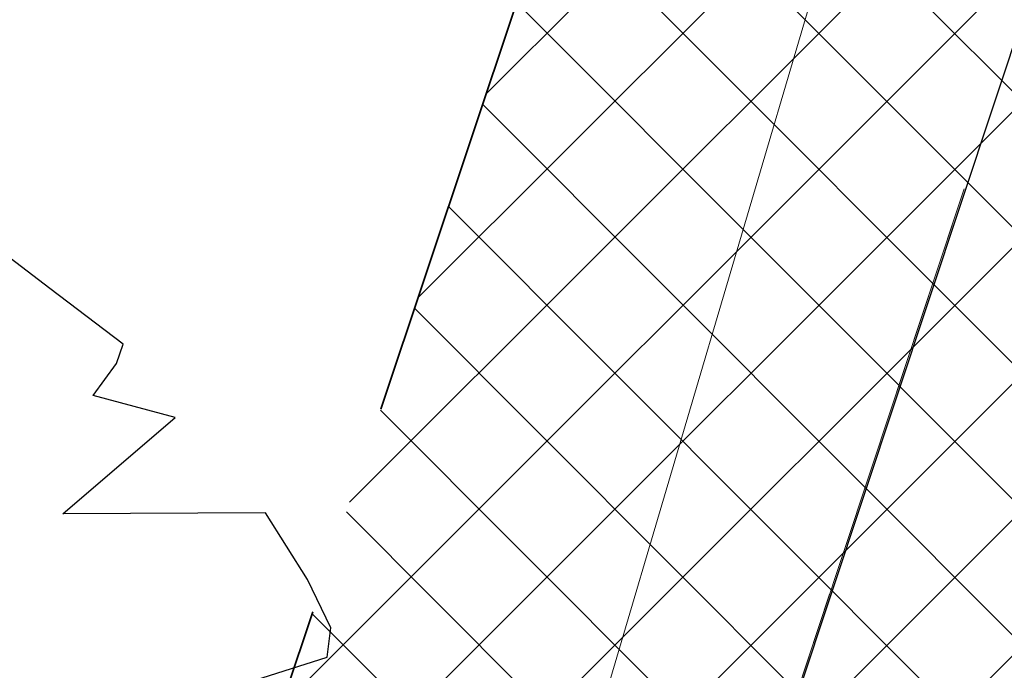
# Model space of a CAD drawing. Header units: metres. Extents: x 6599594 to 6600699, y 5687867 to 5691114.
# Tile 181 of 256: x 6599948.52 to 6599950.82, y 5688874.37 to 5688875.9. Entities that reach past the tile are written whole.
import ezdxf

# ---------------------------------------------------------------- set-up
doc = ezdxf.new("R2010")
doc.units = ezdxf.units.M
doc.header["$MEASUREMENT"] = 0
for name, pattern in [('1', [0]), ('BUG', [1.5, 1, -0.5]), ('GUK', [2, 1.5, -0.5]), ('GUZ', [1, 0.5, -0.5])]:
    doc.linetypes.add(name, pattern=pattern)
for name, color, linetype, lineweight in [('_kolor chodnik', 50, '1', 5), ('_kolor jezdnia', 4, '1', 0), ('_kolor pobocze', 211, '1', 5), ('_kolor zjazdy kostka', 7, '1', 5), ('_kolor ścieżka @ 1', 10, '1', 0), ('_nasadzenia', 72, 'BUG', 30), ('_obrzeze', 10, 'BUG', 35), ('Dzialki', 130, '1', 30), ('Kontury', 252, 'GUK', 9), ('OT_Komunikacja', 7, 'CONTINUOUS', 0), ('Uzytki', 252, 'GUZ', 9)]:
    doc.layers.add(name, color=color, linetype=linetype, lineweight=lineweight)
doc.layers.add('RS-drzewa projektowane', color=7, linetype='CONTINUOUS')
pattern_1 = [(45, (0, 0), (-0.1414213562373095, 0.1414213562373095), []), (135, (0, 0), (-0.1414213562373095, -0.1414213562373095), [])]

# ---------------------------------------------------------------- blocks, each defined once
blk = doc.blocks.new('d2')
at = {"layer": '_nasadzenia'}
for p, q in [((-293018.2402983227, 28216.20477988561), (-293018.4212701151, 28216.34265583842)), ((-293017.9817671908, 28216.00781423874), (-293018.2402983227, 28216.20477988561)), ((-293018.0050329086, 28215.93972023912), (-293017.9817671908, 28216.00781423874)), ((-293018.0871430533, 28215.82655175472), (-293018.0050329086, 28215.93972023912)), ((-293017.7984534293, 28215.74964162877), (-293018.0871430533, 28215.82655175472)), ((-293018.1938077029, 28215.40966504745), (-293017.7984534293, 28215.74964162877)), ((-293017.4792267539, 28215.41244162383), (-293018.1938077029, 28215.40966504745)), ((-293017.3314917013, 28215.17728852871), (-293017.4792267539, 28215.41244162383)), ((-293017.2482667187, 28215.00762989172), (-293017.3314917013, 28215.17728852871)), ((-293017.262052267, 28214.90370684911), (-293017.2482667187, 28215.00762989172)), ((-293017.5911168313, 28214.7988722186), (-293017.262052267, 28214.90370684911))]:
    blk.add_line(p, q, dxfattribs=at)

msp = doc.modelspace()

# ---------------------------------------------------------------- hatches: boundary and pattern name
at = {"layer": '_kolor chodnik'}
h = msp.add_hatch(dxfattribs=at)
h.set_pattern_fill('ANSI37', color=256, scale=1.6)
h.set_pattern_definition(pattern_1)
h.paths.add_polyline_path([(6599849.938171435, 5688542.085872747), (6599852.232147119, 5688548.938742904), (6599853.573135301, 5688548.489851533), (6599853.827082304, 5688549.248475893), (6599851.793849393, 5688549.929093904), (6599849.895278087, 5688548.982823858), (6599847.823506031, 5688542.793750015)])
edge = h.paths.add_edge_path()
edge.add_line((6600018.106075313, 5689087.454911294), (6600022.42781917, 5689091.229234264))
edge.add_line((6600022.42781917, 5689091.229234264), (6600020.233254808, 5689093.742094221))
edge.add_line((6600020.233254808, 5689093.742094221), (6600017.159471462, 5689091.057656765))
edge.add_arc((6600023.275194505, 5689085.385140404), 8.34143334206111, 137.1531558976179, 148.8016577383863)
edge.add_line((6600016.140105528, 5689089.706021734), (6600018.106075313, 5689087.454911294))
h.paths.add_polyline_path([(6600038.501784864, 5689187.59229436), (6600037.906968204, 5689187.700586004), (6600037.638296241, 5689186.224843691), (6600038.240083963, 5689186.115282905)])
h.paths.add_polyline_path([(6600069.098302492, 5689360.276020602), (6600068.321239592, 5689360.413462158), (6600068.064048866, 5689358.936495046), (6600068.836639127, 5689358.799546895)])
h.paths.add_polyline_path([(6600082.393785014, 5689362.950258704), (6600082.941124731, 5689366.103121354), (6600081.481377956, 5689366.361351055), (6600080.923159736, 5689363.210828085)])
h.paths.add_polyline_path([(6600074.022236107, 5689388.065861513), (6600072.983907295, 5689388.249860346), (6600072.723374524, 5689386.772538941), (6600073.760538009, 5689386.588865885)])
h.paths.add_polyline_path([(6600105.602402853, 5689486.45426531), (6600106.738797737, 5689489.760539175), (6600105.28818975, 5689490.281952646), (6600104.132785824, 5689486.965912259)])
h.paths.add_polyline_path([(6600132.519778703, 5689678.737346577), (6600131.636986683, 5689678.922259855), (6600131.330470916, 5689677.453953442), (6600132.212256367, 5689677.269208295)])
h.paths.add_polyline_path([(6600156.649397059, 5689798.7449027), (6600156.48800471, 5689797.95886096), (6600157.450195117, 5689797.757316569), (6600157.615023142, 5689798.542205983)])
h.paths.add_polyline_path([(6600189.055358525, 5689948.643107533), (6600187.902868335, 5689948.884512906), (6600187.600024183, 5689947.417400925), (6600188.748131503, 5689947.176379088)])
edge = h.paths.add_edge_path()
edge.add_line((6600204.459383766, 5690032.969035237), (6600204.153258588, 5690031.227801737))
edge.add_arc((6600202.328347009, 5690027.299936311), 4.331100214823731, 41.853001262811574, 65.08011546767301, ccw=False)
edge.add_arc((6600032.903931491, 5690051.979071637), 174.020003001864, 352.8070218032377, 353.495463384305)
edge.add_arc((6600202.372679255, 5690027.343587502), 5.999999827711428, 55.12102442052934, 69.64815978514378)
edge = h.paths.add_edge_path()
edge.add_line((6600205.046027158, 5690040.265402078), (6600204.972740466, 5690038.483452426))
edge.add_arc((6600203.986269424, 5690044.401803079), 5.999999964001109, 279.4630688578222, 294.9140560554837)
edge.add_line((6600206.513819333, 5690038.960158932), (6600206.607027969, 5690041.030672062))
edge.add_arc((6600203.986269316, 5690044.401803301), 4.270000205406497, 284.3702444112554, 307.86193139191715, ccw=False)
edge = h.paths.add_edge_path()
edge.add_arc((6600203.547470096, 5690044.558759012), 6.446878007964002, 324.43500910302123, 356.20133685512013, ccw=False)
edge.add_arc((6600203.986269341, 5690044.401803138), 6.000000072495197, 323.2169970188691, 357.4193489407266)
h.paths.add_polyline_path([(6600208.910055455, 5690121.713696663), (6600208.146285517, 5690121.748120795), (6600207.125602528, 5690121.794124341), (6600209.971605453, 5690121.665851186)])
edge = h.paths.add_edge_path()
edge.add_line((6600238.769818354, 5690481.648294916), (6600240.338176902, 5690490.87374652))
edge.add_line((6600240.338176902, 5690490.87374652), (6600241.251295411, 5690510.829461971))
edge.add_line((6600241.251295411, 5690510.829461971), (6600239.524022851, 5690510.928942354))
edge.add_line((6600239.524022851, 5690510.928942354), (6600238.633343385, 5690491.167757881))
edge.add_line((6600238.633343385, 5690491.167757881), (6600234.579716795, 5690467.661262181))
edge.add_line((6600234.579716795, 5690467.661262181), (6600234.449796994, 5690464.966873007))
edge.add_arc((6600242.443669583, 5690464.607462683), 8.001948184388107, 177.4256737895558, 268.2543056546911)
edge.add_line((6600242.199903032, 5690456.609228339), (6600242.216657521, 5690457.359274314))
edge.add_line((6600242.216657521, 5690457.359274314), (6600242.305257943, 5690458.836738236))
edge.add_arc((6600242.444504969, 5690464.607952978), 5.772894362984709, 177.0298084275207, 268.6178439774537, ccw=False)
edge.add_line((6600236.679365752, 5690464.907083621), (6600236.951876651, 5690470.95443634))
edge.add_line((6600236.951876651, 5690470.95443634), (6600238.15078669, 5690478.210832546))
edge.add_line((6600238.15078669, 5690478.210832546), (6600238.769818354, 5690481.648294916))
h.paths.add_polyline_path([(6600238.769818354, 5690481.648294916), (6600238.15078669, 5690478.210832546), (6600239.670056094, 5690477.930590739), (6600240.266710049, 5690481.376366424)])
edge = h.paths.add_edge_path()
edge.add_line((6600223.366500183, 5690460.339976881), (6600223.278629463, 5690457.997544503))
edge.add_arc((6600220.967166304, 5690465.656339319), 7.999999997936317, 286.7940807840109, 300.2738222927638)
edge.add_line((6600225.000231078, 5690458.747331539), (6600225.240084, 5690461.623695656))
edge.add_arc((6600221.105749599, 5690465.648640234), 5.76999998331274, 293.06724424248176, 315.7681070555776, ccw=False)
edge = h.paths.add_edge_path()
edge.add_arc((6600220.025145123, 5690444.676291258), 5.770000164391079, 37.996647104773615, 59.94382588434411, ccw=False)
edge.add_line((6600224.572175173, 5690448.22839199), (6600224.817793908, 5690451.081798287))
edge.add_arc((6600220.025145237, 5690444.676291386), 7.999999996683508, 53.19588653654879, 68.15166733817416)
edge.add_line((6600223.00235276, 5690452.101669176), (6600222.91504296, 5690449.670427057))
edge = h.paths.add_edge_path()
edge.add_arc((6600221.105749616, 5690465.648640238), 7.999999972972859, 328.0222308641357, 357.0132597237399)
edge.add_line((6600229.094882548, 5690465.23180147), (6600229.218816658, 5690467.593604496))
edge.add_line((6600229.218816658, 5690467.593604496), (6600228.218919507, 5690467.645774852))
edge.add_line((6600228.218919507, 5690467.645774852), (6600227.891778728, 5690461.411918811))
h.paths.add_polyline_path([(6600200.980142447, 5690012.236744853), (6600202.317278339, 5690011.956662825), (6600202.522293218, 5690012.935421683), (6600201.182321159, 5690013.216097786)])
h.paths.add_polyline_path([(6600196.457878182, 5689983.98337835), (6600195.202332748, 5689984.246370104), (6600194.899091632, 5689982.777335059), (6600196.150355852, 5689982.515240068)])
edge = h.paths.add_edge_path()
edge.add_line((6600112.305909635, 5689517.991018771), (6600112.691041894, 5689519.807934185))
edge.add_line((6600112.691041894, 5689519.807934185), (6600113.245521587, 5689522.423769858))
edge.add_line((6600113.245521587, 5689522.423769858), (6600111.553124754, 5689522.782507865))
edge.add_line((6600111.553124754, 5689522.782507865), (6600107.405864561, 5689503.21722655))
edge.add_line((6600107.405864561, 5689503.21722655), (6600099.494506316, 5689480.361667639))
edge.add_line((6600099.494506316, 5689480.361667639), (6600099.182814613, 5689478.891218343))
edge.add_arc((6600107.008997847, 5689477.232359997), 8.000059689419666, 168.0325629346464, 257.7529108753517)
edge.add_line((6600105.311960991, 5689469.414366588), (6600105.784990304, 5689471.593619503))
edge.add_arc((6600107.008927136, 5689477.232314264), 5.769999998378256, 168.0321375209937, 257.7533362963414, ccw=False)
edge.add_line((6600101.364343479, 5689478.42879883), (6600101.647245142, 5689479.76342708))
edge.add_line((6600101.647245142, 5689479.76342708), (6600104.132785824, 5689486.965912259))
edge.add_line((6600104.132785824, 5689486.965912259), (6600105.28818975, 5689490.281952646))
edge.add_line((6600105.28818975, 5689490.281952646), (6600108.240043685, 5689498.809726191))
edge.add_line((6600108.240043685, 5689498.809726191), (6600112.305909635, 5689517.991018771))
h.paths.add_polyline_path([(6600136.009573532, 5689645.499114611), (6600138.333647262, 5689645.012304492), (6600138.661671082, 5689646.578318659), (6600134.869459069, 5689647.372651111)])
at = {"layer": '_kolor jezdnia'}
h = msp.add_hatch(dxfattribs=at)
h.set_pattern_fill('ANSI37', color=4, scale=3.5)
h.set_pattern_definition([(45, (0, 0), (-0.3093592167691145, 0.3093592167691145), []), (135, (0, 0), (-0.3093592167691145, -0.3093592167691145), [])])
edge = h.paths.add_edge_path()
edge.add_line((6599833.066047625, 5688539.933393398), (6599850.649511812, 5688527.983462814))
edge.add_arc((6599857.337592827, 5688536.653968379), 10.95025544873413, 169.5012687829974, 232.3548431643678, ccw=False)
edge.add_arc((6599858.085851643, 5688536.618142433), 11.69295282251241, 162.2507788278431, 169.9967502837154, ccw=False)
edge.add_line((6599846.949484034, 5688540.182754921), (6599847.823506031, 5688542.793750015))
edge.add_line((6599847.823506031, 5688542.793750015), (6599849.895278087, 5688548.982823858))
edge.add_line((6599849.895278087, 5688548.982823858), (6599852.434748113, 5688556.56906746))
edge.add_line((6599852.434748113, 5688556.56906746), (6599928.48625871, 5688783.760284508))
edge.add_line((6599928.48625871, 5688783.760284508), (6599931.025728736, 5688791.34652811))
edge.add_line((6599931.025728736, 5688791.34652811), (6599996.657773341, 5688987.411326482))
edge.add_line((6599996.657773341, 5688987.411326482), (6599999.197243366, 5688994.997570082))
edge.add_line((6599999.197243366, 5688994.997570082), (6600021.930100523, 5689062.908193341))
edge.add_line((6600021.930100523, 5689062.908193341), (6600017.620224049, 5689067.371531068))
edge.add_line((6600017.620224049, 5689067.371531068), (6600016.714558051, 5689064.654078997))
edge.add_line((6600016.714558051, 5689064.654078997), (6600012.423620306, 5689051.835617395))
edge.add_line((6600012.423620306, 5689051.835617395), (6600009.884150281, 5689044.249373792))
edge.add_line((6600009.884150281, 5689044.249373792), (6599977.53516164, 5688947.612159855))
edge.add_line((6599977.53516164, 5688947.612159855), (6599974.995691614, 5688940.025916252))
edge.add_line((6599974.995691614, 5688940.025916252), (6599942.096912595, 5688841.746295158))
edge.add_line((6599942.096912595, 5688841.746295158), (6599939.557442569, 5688834.160051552))
edge.add_line((6599939.557442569, 5688834.160051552), (6599882.679288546, 5688664.246042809))
edge.add_line((6599882.679288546, 5688664.246042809), (6599880.139818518, 5688656.659799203))
edge.add_line((6599880.139818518, 5688656.659799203), (6599852.46454386, 5688573.984527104))
edge.add_line((6599852.46454386, 5688573.984527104), (6599842.470137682, 5688544.127903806))
edge.add_arc((6599835.706422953, 5688546.652910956), 7.219660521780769, 248.5480913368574, 339.52856074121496, ccw=False)
h.paths.add_polyline_path([(6600044.653202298, 5689172.271628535), (6600046.276244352, 5689181.431901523), (6600047.759199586, 5689189.801539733), (6600051.0603021, 5689208.432603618), (6600052.368792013, 5689215.817578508), (6600054.808584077, 5689229.587499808), (6600056.11707399, 5689236.972474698), (6600057.346666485, 5689243.912161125), (6600058.655146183, 5689251.297078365), (6600058.831439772, 5689252.292060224), (6600060.098987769, 5689259.445963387), (6600060.139929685, 5689259.677035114), (6600061.407468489, 5689266.830886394), (6600072.329030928, 5689328.470998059), (6600073.637511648, 5689335.855921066), (6600077.337304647, 5689356.73715072), (6600078.820259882, 5689365.106788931), (6600081.142794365, 5689378.214921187), (6600082.538516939, 5689386.092227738), (6600095.187867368, 5689457.483787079), (6600091.082877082, 5689465.8405575), (6600089.043088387, 5689454.328211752), (6600087.870641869, 5689447.711051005), (6600087.560133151, 5689445.958573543), (6600086.562151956, 5689440.326076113), (6600082.433200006, 5689417.022719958), (6600080.95024477, 5689408.65308175), (6600077.202698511, 5689387.502337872), (6600075.719743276, 5689379.132699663), (6600073.469199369, 5689366.430874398), (6600071.986244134, 5689358.061236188), (6600069.98686466, 5689346.776955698), (6600068.591142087, 5689338.899649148), (6600065.559290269, 5689321.78820693), (6600064.163567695, 5689313.910900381), (6600059.719426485, 5689288.828650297), (6600058.323703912, 5689280.951343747), (6600057.563846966, 5689276.662793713), (6600056.168124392, 5689268.785487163), (6600054.804920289, 5689261.091711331), (6600053.409197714, 5689253.21440478), (6600053.264817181, 5689252.399536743), (6600051.869094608, 5689244.522230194), (6600051.183555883, 5689240.653124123), (6600049.787833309, 5689232.775817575), (6600046.593849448, 5689214.749319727), (6600045.198126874, 5689206.872013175), (6600044.41754409, 5689202.466488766), (6600042.934588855, 5689194.096850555), (6600036.429952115, 5689157.38538759), (6600034.946996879, 5689149.01574938), (6600030.579776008, 5689124.367629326), (6600027.529365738, 5689107.151445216), (6600024.895072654, 5689094.014582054), (6600030.583685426, 5689094.264316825), (6600032.945013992, 5689106.191885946), (6600043.170247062, 5689163.901990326)])
edge = h.paths.add_edge_path()
edge.add_line((6600111.106812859, 5689535.144351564), (6600111.256844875, 5689535.85214863))
edge.add_line((6600111.256844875, 5689535.85214863), (6600112.915748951, 5689543.678261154))
edge.add_line((6600112.915748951, 5689543.678261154), (6600117.304772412, 5689564.384094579))
edge.add_line((6600117.304772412, 5689564.384094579), (6600119.067357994, 5689572.699339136))
edge.add_line((6600119.067357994, 5689572.699339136), (6600120.087667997, 5689577.512794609))
edge.add_line((6600120.087667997, 5689577.512794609), (6600121.642890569, 5689584.849775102))
edge.add_line((6600121.642890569, 5689584.849775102), (6600128.436769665, 5689616.900852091))
edge.add_line((6600128.436769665, 5689616.900852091), (6600129.991992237, 5689624.237832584))
edge.add_line((6600129.991992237, 5689624.237832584), (6600132.660554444, 5689636.827148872))
edge.add_line((6600132.660554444, 5689636.827148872), (6600133.208838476, 5689639.444704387))
edge.add_line((6600133.208838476, 5689639.444704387), (6600134.848957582, 5689647.274775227))
edge.add_line((6600134.848957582, 5689647.274775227), (6600138.97649476, 5689666.979995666))
edge.add_line((6600138.97649476, 5689666.979995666), (6600140.51410642, 5689674.320687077))
edge.add_line((6600140.51410642, 5689674.320687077), (6600145.209128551, 5689696.735129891))
edge.add_line((6600145.209128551, 5689696.735129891), (6600146.746740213, 5689704.075821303))
edge.add_line((6600146.746740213, 5689704.075821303), (6600151.462308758, 5689726.588354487))
edge.add_line((6600151.462308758, 5689726.588354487), (6600152.999920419, 5689733.929045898))
edge.add_line((6600152.999920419, 5689733.929045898), (6600155.244070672, 5689744.642813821))
edge.add_line((6600155.244070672, 5689744.642813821), (6600156.781682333, 5689751.983505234))
edge.add_line((6600156.781682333, 5689751.983505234), (6600161.635515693, 5689775.156126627))
edge.add_line((6600161.635515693, 5689775.156126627), (6600163.378142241, 5689783.475576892))
edge.add_line((6600163.378142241, 5689783.475576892), (6600163.850769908, 5689785.731942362))
edge.add_line((6600163.850769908, 5689785.731942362), (6600167.028500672, 5689800.902704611))
edge.add_line((6600167.028500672, 5689800.902704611), (6600179.49088801, 5689860.399222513))
edge.add_line((6600179.49088801, 5689860.399222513), (6600181.233514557, 5689868.718672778))
edge.add_line((6600181.233514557, 5689868.718672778), (6600181.84713393, 5689871.648144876))
edge.add_line((6600181.84713393, 5689871.648144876), (6600183.384745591, 5689878.988836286))
edge.add_line((6600183.384745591, 5689878.988836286), (6600184.935818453, 5689886.393792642))
edge.add_line((6600184.935818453, 5689886.393792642), (6600186.575937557, 5689894.223863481))
edge.add_line((6600186.575937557, 5689894.223863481), (6600194.05133812, 5689929.912074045))
edge.add_line((6600194.05133812, 5689929.912074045), (6600195.691457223, 5689937.742144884))
edge.add_line((6600195.691457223, 5689937.742144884), (6600202.915799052, 5689972.231779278))
edge.add_line((6600202.915799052, 5689972.231779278), (6600204.555918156, 5689980.061850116))
edge.add_line((6600204.555918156, 5689980.061850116), (6600206.062781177, 5689987.255744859))
edge.add_line((6600206.062781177, 5689987.255744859), (6600207.702900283, 5689995.085815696))
edge.add_line((6600207.702900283, 5689995.085815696), (6600210.232559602, 5690007.162628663))
edge.add_line((6600210.232559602, 5690007.162628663), (6600211.694938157, 5690014.144150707))
edge.add_arc((6600028.177652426, 5690052.584442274), 187.5000004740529, 348.1696294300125, 357.4195276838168)
edge.add_line((6600215.487522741, 5690044.142720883), (6600208.310270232, 5690026.480446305))
edge.add_arc((6600032.903933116, 5690051.97907145), 177.2500013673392, 348.1696294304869, 351.7289130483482, ccw=False)
edge.add_line((6600206.38894146, 5690015.640182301), (6600205.966941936, 5690013.625519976))
edge.add_line((6600205.966941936, 5690013.625519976), (6600204.326822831, 5690005.795449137))
edge.add_line((6600204.326822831, 5690005.795449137), (6600197.076961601, 5689971.183982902))
edge.add_line((6600197.076961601, 5689971.183982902), (6600195.334335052, 5689962.864532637))
edge.add_line((6600195.334335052, 5689962.864532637), (6600193.44722506, 5689953.855305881))
edge.add_line((6600193.44722506, 5689953.855305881), (6600191.909227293, 5689946.512771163))
edge.add_line((6600191.909227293, 5689946.512771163), (6600185.496844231, 5689915.899498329))
edge.add_line((6600185.496844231, 5689915.899498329), (6600183.856521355, 5689908.068454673))
edge.add_line((6600183.856521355, 5689908.068454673), (6600182.066605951, 5689899.523243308))
edge.add_line((6600182.066605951, 5689899.523243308), (6600180.32407057, 5689891.204228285))
edge.add_line((6600180.32407057, 5689891.204228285), (6600174.320344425, 5689862.541919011))
edge.add_line((6600174.320344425, 5689862.541919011), (6600172.577809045, 5689854.222903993))
edge.add_line((6600172.577809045, 5689854.222903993), (6600163.663810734, 5689811.666703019))
edge.add_line((6600163.663810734, 5689811.666703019), (6600162.023782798, 5689803.837067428))
edge.add_line((6600162.023782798, 5689803.837067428), (6600160.924220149, 5689798.587659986))
edge.add_line((6600160.924220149, 5689798.587659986), (6600159.279208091, 5689790.734229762))
edge.add_line((6600159.279208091, 5689790.734229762), (6600157.107250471, 5689780.365115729))
edge.add_line((6600157.107250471, 5689780.365115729), (6600155.462238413, 5689772.511685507))
edge.add_line((6600155.462238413, 5689772.511685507), (6600153.380318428, 5689762.572418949))
edge.add_line((6600153.380318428, 5689762.572418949), (6600151.735124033, 5689754.718118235))
edge.add_line((6600151.735124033, 5689754.718118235), (6600148.586504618, 5689739.686336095))
edge.add_line((6600148.586504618, 5689739.686336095), (6600146.885007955, 5689731.563243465))
edge.add_line((6600146.885007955, 5689731.563243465), (6600141.75088822, 5689707.052510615))
edge.add_line((6600141.75088822, 5689707.052510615), (6600140.110896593, 5689699.223048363))
edge.add_line((6600140.110896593, 5689699.223048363), (6600133.483561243, 5689667.583574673))
edge.add_line((6600133.483561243, 5689667.583574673), (6600131.860394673, 5689659.834436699))
edge.add_line((6600131.860394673, 5689659.834436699), (6600131.740984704, 5689659.26436315))
edge.add_line((6600131.740984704, 5689659.26436315), (6600130.117814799, 5689651.515209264))
edge.add_line((6600130.117814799, 5689651.515209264), (6600127.27873359, 5689637.961189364))
edge.add_line((6600127.27873359, 5689637.961189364), (6600126.924568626, 5689636.290366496))
edge.add_line((6600126.924568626, 5689636.290366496), (6600125.166244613, 5689627.995226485))
edge.add_line((6600125.166244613, 5689627.995226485), (6600118.009503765, 5689594.232298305))
edge.add_line((6600118.009503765, 5689594.232298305), (6600116.25117975, 5689585.937158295))
edge.add_line((6600116.25117975, 5689585.937158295), (6600113.665314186, 5689573.737975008))
edge.add_line((6600113.665314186, 5689573.737975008), (6600111.898534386, 5689565.402943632))
edge.add_line((6600111.898534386, 5689565.402943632), (6600104.889982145, 5689532.339115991))
edge.add_line((6600104.889982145, 5689532.339115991), (6600103.22663594, 5689524.492047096))
edge.add_line((6600103.22663594, 5689524.492047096), (6600096.623876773, 5689493.342605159))
edge.add_line((6600096.623876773, 5689493.342605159), (6600094.968986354, 5689485.535427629))
edge.add_line((6600094.968986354, 5689485.535427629), (6600094.300101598, 5689482.379870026))
edge.add_line((6600094.300101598, 5689482.379870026), (6600099.182814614, 5689478.891218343))
edge.add_line((6600099.182814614, 5689478.891218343), (6600099.494506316, 5689480.361667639))
edge.add_line((6600099.494506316, 5689480.361667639), (6600111.106812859, 5689535.144351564))
edge = h.paths.add_edge_path()
edge.add_arc((6600239.213891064, 5690851.400367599), 10.00000000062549, -2.8342403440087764, 76.13703556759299, ccw=False)
edge.add_line((6600249.201658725, 5690850.905901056), (6600249.082723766, 5690848.503524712))
edge.add_line((6600249.082723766, 5690848.503524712), (6600247.016487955, 5690806.767468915))
edge.add_line((6600247.016487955, 5690806.767468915), (6600246.092398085, 5690789.152178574))
edge.add_line((6600246.092398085, 5690789.152178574), (6600233.768116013, 5690572.015170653))
edge.add_line((6600233.768116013, 5690572.015170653), (6600228.959056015, 5690465.296202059))
edge.add_line((6600228.959056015, 5690465.296202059), (6600234.588724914, 5690465.017134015))
edge.add_line((6600234.588724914, 5690465.017134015), (6600239.262540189, 5690571.767576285))
edge.add_line((6600239.262540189, 5690571.767576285), (6600252.50503885, 5690806.400146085))
edge.add_line((6600252.50503885, 5690806.400146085), (6600254.569211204, 5690848.094521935))
edge.add_arc((6600262.559425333, 5690847.6989487), 7.999999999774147, 76.13703557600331, 177.1657596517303, ccw=False)
edge.add_line((6600264.476229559, 5690855.465921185), (6600241.609896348, 5690861.109083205))
edge = h.paths.add_edge_path()
edge.add_line((6600250.031475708, 5690451.625307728), (6600250.231741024, 5690455.772579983))
edge.add_line((6600250.231741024, 5690455.772579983), (6600246.257763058, 5690456.417303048))
edge.add_line((6600246.257763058, 5690456.417303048), (6600242.171761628, 5690456.61060902))
edge.add_arc((6600242.563100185, 5690464.586983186), 7.985968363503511, 176.9123644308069, 267.1911945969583, ccw=False)
edge.add_line((6600234.588724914, 5690465.017134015), (6600228.959056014, 5690465.296202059))
edge.add_arc((6600220.965133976, 5690465.657286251), 8.002072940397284, 267.8289300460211, 357.413716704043, ccw=False)
edge.add_line((6600220.661989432, 5690457.660957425), (6600212.406915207, 5690458.119572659))
edge.add_line((6600212.406915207, 5690458.119572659), (6600208.431872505, 5690457.817501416))
edge.add_line((6600208.431872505, 5690457.817501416), (6600208.233912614, 5690454.548331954))
edge.add_line((6600208.233912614, 5690454.548331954), (6600212.129565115, 5690453.127270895))
edge.add_line((6600212.129565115, 5690453.127270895), (6600218.640548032, 5690452.76554962))
edge.add_line((6600218.640548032, 5690452.76554962), (6600216.486747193, 5690452.885205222))
edge.add_line((6600216.486747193, 5690452.885205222), (6600220.468905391, 5690452.663974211))
edge.add_arc((6600220.025145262, 5690444.676291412), 7.99999997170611, -0.3386579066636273, 86.8201700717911, ccw=False)
edge.add_line((6600228.025005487, 5690444.629006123), (6600227.803602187, 5690439.649256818))
edge.add_line((6600227.803602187, 5690439.649256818), (6600226.885525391, 5690435.936828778))
edge.add_line((6600226.885525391, 5690435.936828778), (6600225.534849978, 5690405.967249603))
edge.add_line((6600225.534849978, 5690405.967249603), (6600226.115199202, 5690402.187514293))
edge.add_line((6600226.115199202, 5690402.187514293), (6600213.445139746, 5690121.008786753))
edge.add_line((6600213.445139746, 5690121.008786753), (6600213.352800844, 5690118.960058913))
edge.add_line((6600213.352800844, 5690118.960058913), (6600209.980184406, 5690044.131649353))
edge.add_arc((6600203.98626942, 5690044.401803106), 5.999999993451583, 257.4162346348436, 357.41934921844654, ccw=False)
edge.add_line((6600202.679069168, 5690038.545931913), (6600201.589735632, 5690033.666039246))
edge.add_line((6600201.589735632, 5690033.666039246), (6600203.67987942, 5690033.199458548))
edge.add_arc((6600202.372679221, 5690027.343587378), 5.999999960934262, -8.27108729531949, 77.41623506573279, ccw=False)
edge.add_line((6600208.310270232, 5690026.480446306), (6600215.487522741, 5690044.142720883))
edge.add_line((6600215.487522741, 5690044.142720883), (6600216.199687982, 5690059.9446614))
edge.add_line((6600216.199687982, 5690059.9446614), (6600216.537356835, 5690067.437056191))
edge.add_line((6600216.537356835, 5690067.437056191), (6600223.893528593, 5690230.66011469))
edge.add_line((6600223.893528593, 5690230.66011469), (6600224.231197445, 5690238.152509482))
edge.add_line((6600224.231197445, 5690238.152509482), (6600233.507835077, 5690443.987992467))
edge.add_arc((6600241.499722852, 5690443.627812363), 7.999999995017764, 87.29208981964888, 177.4195277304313, ccw=False)
edge.add_line((6600241.877677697, 5690451.618879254), (6600246.021541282, 5690451.422886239))
edge.add_line((6600246.021541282, 5690451.422886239), (6600246.427694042, 5690451.44338883))
edge.add_line((6600246.427694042, 5690451.44338883), (6600246.79397003, 5690451.461878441))
edge.add_line((6600246.79397003, 5690451.461878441), (6600250.031475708, 5690451.625307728))
edge = h.paths.add_edge_path()
edge.add_line((6600007.33756506, 5689086.20374581), (6600006.980466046, 5689080.740822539))
edge.add_line((6600006.980466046, 5689080.740822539), (6600007.229745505, 5689080.720859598))
edge.add_line((6600007.229745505, 5689080.720859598), (6600008.093335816, 5689080.601653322))
edge.add_line((6600008.093335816, 5689080.601653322), (6600008.702681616, 5689080.53831051))
edge.add_arc((6600008.140193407, 5689070.554142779), 9.999999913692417, -18.557800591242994, 86.77547804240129, ccw=False)
edge.add_line((6600017.620224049, 5689067.371531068), (6600021.930100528, 5689062.908193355))
edge.add_arc((6599734.83819726, 5689159.011261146), 302.7499967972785, 341.4922000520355, 343.8640860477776)
edge.add_arc((6600034.895369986, 5689072.315877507), 9.581213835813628, 98.63328270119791, 164.5273290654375, ccw=False)
edge.add_line((6600033.457137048, 5689081.788529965), (6600033.832640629, 5689081.798737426))
edge.add_line((6600033.832640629, 5689081.798737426), (6600034.422462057, 5689082.05700874))
edge.add_line((6600034.422462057, 5689082.05700874), (6600036.833623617, 5689082.139040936))
edge.add_line((6600036.833623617, 5689082.139040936), (6600036.730225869, 5689087.148851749))
edge.add_line((6600036.730225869, 5689087.148851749), (6600036.579860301, 5689087.134303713))
edge.add_arc((6600036.479565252, 5689093.136286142), 6.002820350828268, 169.1687651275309, 270.9573417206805, ccw=False)
edge.add_line((6600030.583685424, 5689094.264316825), (6600024.895072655, 5689094.014582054))
edge.add_arc((6600015.200558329, 5689096.162123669), 9.929528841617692, 271.0943432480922, 347.5094668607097, ccw=False)
edge.add_arc((6600014.909438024, 5689089.646776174), 3.446070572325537, 264.4236009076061, 278.0194998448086, ccw=False)
edge.add_line((6600014.574573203, 5689086.217014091), (6600014.299554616, 5689086.232508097))
edge.add_line((6600014.299554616, 5689086.232508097), (6600010.474232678, 5689086.448019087))
edge.add_line((6600010.474232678, 5689086.448019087), (6600007.33756506, 5689086.20374581))
edge = h.paths.add_edge_path()
edge.add_line((6600105.490725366, 5689463.953528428), (6600106.927559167, 5689464.047234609))
edge.add_line((6600106.927559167, 5689464.047234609), (6600107.835, 5689468.66))
edge.add_line((6600107.835, 5689468.66), (6600105.311960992, 5689469.414366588))
edge.add_arc((6600107.008997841, 5689477.232359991), 8.000059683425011, 168.0325628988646, 257.75291091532, ccw=False)
edge.add_line((6600099.182814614, 5689478.891218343), (6600094.300101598, 5689482.379870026))
edge.add_arc((6600586.245114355, 5689378.104238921), 502.8750369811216, 168.032376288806, 169.9522165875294)
edge.add_line((6600091.082877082, 5689465.8405575), (6600095.187867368, 5689457.483787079))
edge.add_arc((6600103.065173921, 5689456.088064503), 8.000000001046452, 77.7533362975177, 169.9524553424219, ccw=False)
edge.add_line((6600104.762140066, 5689463.906012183), (6600105.490725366, 5689463.953528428))
at = {"layer": '_kolor pobocze'}
h = msp.add_hatch(dxfattribs=at)
h.set_pattern_fill('ANSI37', color=256, scale=1.6)
h.set_pattern_definition(pattern_1)
edge = h.paths.add_edge_path()
edge.add_line((6600035.926965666, 5689101.569442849), (6600036.046865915, 5689102.311543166))
edge.add_arc((6600058.171848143, 5689233.778275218), 133.3154772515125, 259.4578941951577, 260.4470163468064, ccw=False)
edge.add_line((6600033.780707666, 5689102.713067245), (6600032.142559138, 5689101.847662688))
edge.add_arc((6599734.838175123, 5689159.011266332), 302.7500195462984, 347.6801154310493, 349.11639019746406, ccw=False)
edge.add_arc((6600036.478170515, 5689093.133441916), 6.000000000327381, 167.68011541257, 271.5571101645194)
edge.add_line((6600036.64121064, 5689087.1356575), (6600036.730491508, 5689087.137804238))
edge.add_line((6600036.730491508, 5689087.137804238), (6600036.712463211, 5689087.887583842))
edge.add_line((6600036.712463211, 5689087.887583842), (6600036.559840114, 5689087.884077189))
edge.add_arc((6600036.482532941, 5689093.14290691), 5.259397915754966, 170.6455005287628, 270.8422131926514, ccw=False)
edge.add_arc((6600545.796425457, 5688991.216220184), 524.6691769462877, 167.9170060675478, 168.7028219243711, ccw=False)
edge.add_line((6600032.751078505, 5689101.044345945), (6600034.011432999, 5689101.917298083))
edge.add_line((6600034.011432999, 5689101.917298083), (6600035.926965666, 5689101.569442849))
edge = h.paths.add_edge_path()
edge.add_line((6600002.828843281, 5688994.032881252), (6600003.066918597, 5688994.74409159))
edge.add_line((6600003.066918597, 5688994.74409159), (6600001.227880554, 5688995.359703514))
edge.add_line((6600001.227880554, 5688995.359703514), (6600000.55876659, 5688996.702196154))
edge.add_line((6600000.55876659, 5688996.702196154), (6600022.641310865, 5689062.67011804))
edge.add_arc((6599734.838193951, 5689159.011262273), 303.5000002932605, 341.4922000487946, 343.8640860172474)
edge.add_arc((6600035.267451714, 5689072.092773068), 9.250000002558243, 91.55711016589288, 163.8640860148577, ccw=False)
edge.add_line((6600035.016098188, 5689081.339357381), (6600036.868703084, 5689081.389717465))
edge.add_line((6600036.868703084, 5689081.389717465), (6600036.850674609, 5689082.139504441))
edge.add_line((6600036.850674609, 5689082.139504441), (6600034.99571817, 5689082.089080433))
edge.add_arc((6600035.267451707, 5689072.092773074), 9.999999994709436, 91.55711014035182, 163.8640860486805)
edge.add_arc((6599734.838192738, 5689159.011262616), 302.7500015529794, 341.4922000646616, 343.8640860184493, ccw=False)
edge.add_line((6600021.930100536, 5689062.908193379), (6599999.748942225, 5688996.645678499))
edge.add_line((6599999.748942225, 5688996.645678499), (6600000.695212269, 5688994.747107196))
edge.add_line((6600000.695212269, 5688994.747107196), (6600002.828843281, 5688994.032881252))
h.paths.add_polyline_path([(6599971.7492186, 5688907.297112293), (6599971.084233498, 5688908.631320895), (6599997.822068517, 5688988.526766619), (6599999.164561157, 5688989.195880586), (6600001.003599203, 5688988.580268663), (6600001.241674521, 5688989.291479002), (6599999.108043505, 5688990.005704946), (6599997.209472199, 5688989.059434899), (6599970.270280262, 5688908.583087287), (6599971.216550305, 5688906.684515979), (6599973.350181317, 5688905.970290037), (6599973.588256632, 5688906.681500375)])
h.paths.add_polyline_path([(6599932.504667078, 5688790.060553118), (6599931.835553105, 5688791.403045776), (6599968.343406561, 5688900.4641754), (6599969.685899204, 5688901.133289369), (6599971.524937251, 5688900.517677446), (6599971.763012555, 5688901.228887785), (6599969.629381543, 5688901.94311373), (6599967.730810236, 5688900.996843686), (6599931.025728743, 5688791.34652811), (6599931.971998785, 5688789.447956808), (6599934.105629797, 5688788.73373086), (6599934.343705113, 5688789.4449412)])
at = {"layer": '_kolor zjazdy kostka'}
h = msp.add_hatch(dxfattribs=at)
h.set_pattern_fill('ANSI37', color=256, scale=1.6)
h.set_pattern_definition(pattern_1)
h.paths.add_polyline_path([(6600244.137440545, 5690813.934732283), (6600242.369522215, 5690814.022127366), (6600242.097568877, 5690808.528921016), (6600243.865482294, 5690808.441426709)])
h.paths.add_polyline_path([(6600247.012128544, 5690806.679412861), (6600247.442736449, 5690815.377295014), (6600247.393289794, 5690814.378518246), (6600247.113277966, 5690808.722537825)])
h.paths.add_polyline_path([(6600242.297085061, 5690788.088808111), (6600240.958726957, 5690788.155683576), (6600240.648818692, 5690782.664569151), (6600241.987258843, 5690782.599147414)])
h.paths.add_polyline_path([(6600245.558275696, 5690780.919298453), (6600246.037231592, 5690789.405686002), (6600244.985820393, 5690788.453468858), (6600244.612601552, 5690781.981345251)])
h.paths.add_polyline_path([(6600241.348405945, 5690723.711515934), (6600242.272017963, 5690722.691689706), (6600242.749709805, 5690731.155680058), (6600241.698138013, 5690730.203317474), (6600241.472690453, 5690726.27550499)])
h.paths.add_polyline_path([(6600225.772794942, 5690394.589141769), (6600224.731429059, 5690393.637598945), (6600224.461246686, 5690387.644646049), (6600225.412923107, 5690386.603142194)])
h.paths.add_polyline_path([(6600223.012390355, 5690333.280720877), (6600223.372595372, 5690341.272607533), (6600222.32835346, 5690340.318436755), (6600222.058239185, 5690334.324941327)])
h.paths.add_polyline_path([(6600215.496388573, 5690166.390602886), (6600215.856593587, 5690174.382489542), (6600214.812834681, 5690173.428760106), (6600214.542018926, 5690167.435062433)])
h.paths.add_polyline_path([(6600212.446537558, 5690121.053392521), (6600213.399499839, 5690120.010473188), (6600213.788744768, 5690128.503024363), (6600212.745135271, 5690127.54943145)])
h.paths.add_polyline_path([(6600209.977420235, 5690121.665589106), (6600210.225142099, 5690127.162117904), (6600207.346107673, 5690127.291879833), (6600207.119593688, 5690121.794395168)])
h.paths.add_polyline_path([(6600207.950178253, 5690070.725854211), (6600204.880846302, 5690070.828947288), (6600204.643784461, 5690065.333808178), (6600207.702521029, 5690065.204598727)])
h.paths.add_polyline_path([(6600200.981479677, 5690012.236464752), (6600199.969248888, 5690007.339980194), (6600201.282587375, 5690007.064882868), (6600202.31726072, 5690011.956666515)])
h.paths.add_polyline_path([(6600193.613960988, 5689970.406358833), (6600192.398010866, 5689970.660657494), (6600191.286205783, 5689965.274578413), (6600192.486379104, 5689965.023185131)])
h.paths.add_polyline_path([(6600189.061271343, 5689948.671423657), (6600189.98413328, 5689953.050774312), (6600188.818902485, 5689953.32186217), (6600187.908781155, 5689948.91282903)])
h.paths.add_polyline_path([(6600180.976201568, 5689915.317449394), (6600179.952861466, 5689910.421322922), (6600181.008474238, 5689910.200199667), (6600182.033843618, 5689915.09540201)])
h.paths.add_polyline_path([(6600176.508279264, 5689893.538690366), (6600177.476023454, 5689893.335973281), (6600178.603605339, 5689898.719146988), (6600177.636002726, 5689898.922290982)])
h.paths.add_polyline_path([(6600179.28182965, 5689859.401159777), (6600180.522246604, 5689860.211927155), (6600181.057490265, 5689860.561775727), (6600183.598022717, 5689860.029600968), (6600184.726606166, 5689865.412570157), (6600182.186324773, 5689865.943033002), (6600181.604764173, 5689866.832779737), (6600181.024456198, 5689867.720610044)])
h.paths.add_polyline_path([(6600160.200810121, 5689810.862606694), (6600159.232772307, 5689811.065842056), (6600158.207991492, 5689806.171529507), (6600159.175735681, 5689805.968812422)])
h.paths.add_polyline_path([(6600156.49391753, 5689797.987177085), (6600155.463416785, 5689793.068691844), (6600156.431160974, 5689792.865974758), (6600157.461419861, 5689797.784520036)])
edge = h.paths.add_edge_path()
edge.add_arc((6600173.111981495, 5689800.679690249), 5.999999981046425, 204.673115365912, 239.5411154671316, ccw=False)
edge.add_arc((6600173.162096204, 5689800.685330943), 6.047914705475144, 168.3203586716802, 204.5234866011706, ccw=False)
edge.add_line((6600167.239404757, 5689801.9096668), (6600163.651667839, 5689784.781499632))
edge.add_arc((6600169.524220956, 5689783.551410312), 5.999999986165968, 139.2146049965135, 168.1696294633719, ccw=False)
edge.add_arc((6600169.524220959, 5689783.551410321), 5.999999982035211, 96.80962310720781, 139.2146050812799, ccw=False)
edge.add_line((6600168.812796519, 5689789.509083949), (6600170.070461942, 5689795.507731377))
h.paths.add_polyline_path([(6600163.526364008, 5689776.866746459), (6600166.051243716, 5689776.337874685), (6600167.179826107, 5689781.720838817), (6600164.653945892, 5689782.249920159), (6600163.941148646, 5689783.340449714), (6600163.493329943, 5689784.025580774), (6600161.750703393, 5689775.706130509), (6600162.438017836, 5689776.155376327)])
h.paths.add_polyline_path([(6600152.614191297, 5689774.643430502), (6600153.639138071, 5689779.536616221), (6600152.646757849, 5689779.744928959), (6600151.646447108, 5689774.846147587)])
h.paths.add_polyline_path([(6600150.121074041, 5689767.466820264), (6600148.177624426, 5689758.16795459), (6600149.115997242, 5689757.971390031), (6600151.066362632, 5689767.268392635)])
h.paths.add_polyline_path([(6600142.970741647, 5689739.332500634), (6600141.888449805, 5689734.142420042), (6600144.036614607, 5689733.695518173), (6600145.123068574, 5689738.882330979)])
h.paths.add_polyline_path([(6600136.256357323, 5689701.052153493), (6600137.154085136, 5689700.864096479), (6600138.287960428, 5689706.274871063), (6600137.386492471, 5689706.464182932)])
h.paths.add_polyline_path([(6600130.081494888, 5689667.099389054), (6600129.212847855, 5689667.281639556), (6600128.083282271, 5689661.898895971), (6600128.953953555, 5689661.716447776)])
h.paths.add_polyline_path([(6600128.397394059, 5689659.030340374), (6600127.554144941, 5689659.207226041), (6600126.49340855, 5689653.810049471), (6600127.269860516, 5689653.647397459)])
h.paths.add_polyline_path([(6600134.990411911, 5689640.633636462), (6600137.30714639, 5689640.148363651), (6600138.339560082, 5689645.040620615), (6600136.015486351, 5689645.500958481), (6600135.435178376, 5689646.388788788), (6600134.8548704, 5689647.276619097), (6600133.214751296, 5689639.446548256), (6600134.102581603, 5689640.026856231)])
h.paths.add_polyline_path([(6600122.164164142, 5689634.294831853), (6600121.024067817, 5689628.914244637), (6600122.015114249, 5689628.705875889), (6600123.155614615, 5689634.086346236)])
h.paths.add_polyline_path([(6600114.54207576, 5689593.450769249), (6600113.493359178, 5689593.398339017), (6600112.364315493, 5689588.045694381), (6600113.29076438, 5689587.54753241)])
h.paths.add_polyline_path([(6600110.194543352, 5689572.941097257), (6600109.20781945, 5689573.148880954), (6600108.067717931, 5689567.768269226), (6600109.05014319, 5689567.535215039)])
h.paths.add_polyline_path([(6600119.083213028, 5689565.540446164), (6600119.089125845, 5689565.542290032), (6600121.462438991, 5689565.065690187), (6600122.598093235, 5689570.447168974), (6600120.229622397, 5689570.949214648), (6600119.651446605, 5689571.8119627), (6600119.073270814, 5689572.727655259), (6600117.310757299, 5689564.412754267)])
h.paths.add_polyline_path([(6600101.698666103, 5689532.937884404), (6600100.730666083, 5689533.141679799), (6600099.694214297, 5689528.250234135), (6600100.669121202, 5689528.045267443)])
h.paths.add_polyline_path([(6600094.064021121, 5689496.827028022), (6600093.080194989, 5689497.033910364), (6600092.036590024, 5689492.143967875), (6600093.038865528, 5689491.933250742)])
h.paths.add_polyline_path([(6600083.709836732, 5689453.74980843), (6600082.738586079, 5689448.336231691), (6600084.647281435, 5689448.027407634), (6600085.606840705, 5689453.416583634)])
h.paths.add_polyline_path([(6600084.434394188, 5689446.82589514), (6600083.348896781, 5689447.018140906), (6600082.567374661, 5689442.58660872), (6600083.649300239, 5689442.394910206)])
h.paths.add_polyline_path([(6600078.04194071, 5689410.721110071), (6600078.996952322, 5689416.137564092), (6600078.054833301, 5689416.304853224), (6600077.111232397, 5689410.886043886)])
h.paths.add_polyline_path([(6600072.911565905, 5689386.768652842), (6600071.960466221, 5689381.312635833), (6600072.800073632, 5689381.16322159), (6600073.766450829, 5689386.590709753)])
h.paths.add_polyline_path([(6600082.887400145, 5689379.432062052), (6600085.278102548, 5689379.03494316), (6600086.160383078, 5689383.956496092), (6600083.759726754, 5689384.355378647), (6600083.152078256, 5689385.224725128), (6600082.544429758, 5689386.094071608), (6600081.148707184, 5689378.216765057), (6600082.018053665, 5689378.824413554)])
h.paths.add_polyline_path([(6600080.731401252, 5689363.247695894), (6600080.041469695, 5689363.369939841), (6600079.433821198, 5689364.239286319), (6600078.8261727, 5689365.1086328), (6600077.343217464, 5689356.73899459), (6600078.212563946, 5689357.346643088), (6600079.081910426, 5689357.954291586), (6600081.429189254, 5689357.564866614), (6600082.388748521, 5689362.980514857)])
h.paths.add_polyline_path([(6600069.104215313, 5689360.304336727), (6600070.063917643, 5689365.720487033), (6600069.2708267, 5689365.861009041), (6600068.327152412, 5689360.441778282)])
h.paths.add_polyline_path([(6600066.550616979, 5689345.891799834), (6600065.546169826, 5689346.069805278), (6600064.677796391, 5689341.145792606), (6600065.678290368, 5689340.968483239)])
h.paths.add_polyline_path([(6600061.138656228, 5689321.077501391), (6600060.270282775, 5689316.15348863), (6600061.250715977, 5689315.979734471), (6600062.127590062, 5689320.902245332)])
h.paths.add_polyline_path([(6600055.325252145, 5689288.11325564), (6600054.456878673, 5689283.189242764), (6600055.410852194, 5689283.020177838), (6600056.283178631, 5689287.917022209)])
h.paths.add_polyline_path([(6600048.045675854, 5689182.819289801), (6600050.371939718, 5689182.407116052), (6600051.31444535, 5689187.67761207), (6600048.980409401, 5689188.064690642), (6600048.372760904, 5689188.934037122), (6600047.765112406, 5689189.803383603), (6600046.306982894, 5689181.603992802), (6600046.972918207, 5689182.069462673)])
h.paths.add_polyline_path([(6600040.943690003, 5689201.374141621), (6600039.339175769, 5689201.66987967), (6600038.429882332, 5689196.244216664), (6600039.984130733, 5689195.958493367)])
h.paths.add_polyline_path([(6600032.993704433, 5689156.473759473), (6600032.278185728, 5689156.600537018), (6600031.299242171, 5689151.188930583), (6600032.034145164, 5689151.058111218)])
h.paths.add_polyline_path([(6600026.309179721, 5689123.603833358), (6600025.417362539, 5689118.683970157), (6600026.271201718, 5689118.532684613), (6600027.143528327, 5689123.456001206)])
h.paths.add_polyline_path([(6600013.302986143, 5689054.462576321), (6600015.842456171, 5689062.048819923), (6600014.576741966, 5689061.417973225), (6600012.672139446, 5689055.728290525)])
h.paths.add_polyline_path([(6599974.547216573, 5688938.686171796), (6599977.086686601, 5688946.272415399), (6599975.820972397, 5688945.641568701), (6599973.916369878, 5688939.951886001)])
h.paths.add_polyline_path([(6599942.102825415, 5688841.748139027), (6599940.837111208, 5688841.117292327), (6599938.932508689, 5688835.427609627), (6599939.563355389, 5688834.161895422)])
h.paths.add_polyline_path([(6599882.685201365, 5688664.247886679), (6599881.419487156, 5688663.617039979), (6599879.514884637, 5688657.927357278), (6599880.145731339, 5688656.661643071)])
h.paths.add_polyline_path([(6599851.799762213, 5688549.930937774), (6599853.832995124, 5688549.250319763), (6599855.42016389, 5688553.991722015), (6599853.386930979, 5688554.672340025), (6599852.913795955, 5688555.621625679), (6599852.440660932, 5688556.570911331), (6599849.901190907, 5688548.984667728)])
h.paths.add_polyline_path([(6600233.581687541, 5690586.458647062), (6600234.520016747, 5690585.337735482), (6600234.976631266, 5690593.428266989), (6600233.922640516, 5690592.499827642)])
h.paths.add_polyline_path([(6600231.72837122, 5690526.750719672), (6600230.676277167, 5690525.793817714), (6600230.420013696, 5690519.782861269), (6600231.363586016, 5690518.655686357)])
h.paths.add_polyline_path([(6600237.577122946, 5690639.505119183), (6600236.516490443, 5690638.540451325), (6600236.176926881, 5690632.541599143), (6600237.1204992, 5690631.41442423)])
h.paths.add_polyline_path([(6600238.927801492, 5690681.139540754), (6600239.8637879, 5690680.021427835), (6600240.320411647, 5690688.112122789), (6600239.268317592, 5690687.155220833)])
h.paths.add_polyline_path([(6600218.12228406, 5690224.814875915), (6600217.079933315, 5690223.86243318), (6600216.809648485, 5690217.865326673), (6600217.762143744, 5690216.822918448)])
h.paths.add_polyline_path([(6600219.363739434, 5690274.535639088), (6600220.31588625, 5690273.493612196), (6600220.675810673, 5690281.480778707), (6600219.633750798, 5690280.528598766)])
h.paths.add_polyline_path([(6600168.759867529, 5689856.554734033), (6600169.729143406, 5689856.3516961), (6600170.857343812, 5689861.737822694), (6600169.889741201, 5689861.940966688)])
h.paths.add_polyline_path([(6600168.841833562, 5689852.115601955), (6600167.871405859, 5689852.319339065), (6600166.844894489, 5689847.425845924), (6600167.816759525, 5689847.221809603)])
at = {"layer": '_kolor ścieżka @ 1'}
h = msp.add_hatch(dxfattribs=at)
h.set_pattern_fill('ANSI37', color=10, scale=1.8)
h.set_pattern_definition([(45, (0, 0), (-0.1590990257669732, 0.1590990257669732), []), (135, (0, 0), (-0.1590990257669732, -0.1590990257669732), [])])
edge = h.paths.add_edge_path()
edge.add_line((6599877.145262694, 5688659.244027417), (6599854.614951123, 5688591.938475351))
edge.add_line((6599854.614951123, 5688591.938475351), (6599854.214414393, 5688589.387325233))
edge.add_line((6599854.214414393, 5688589.387325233), (6599839.435327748, 5688545.233719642))
edge.add_arc((6599834.523035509, 5688547.748213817), 5.518450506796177, 246.51508714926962, 332.8930934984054, ccw=False)
edge.add_line((6599832.323891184, 5688542.686883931), (6599836.925902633, 5688539.594394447))
edge.add_arc((6599835.881373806, 5688546.52869976), 7.012533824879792, 278.5661808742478, 339.9794081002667)
edge.add_line((6599842.470137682, 5688544.127903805), (6599857.359687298, 5688588.607952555))
edge.add_line((6599857.359687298, 5688588.607952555), (6599857.303782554, 5688591.591210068))
edge.add_line((6599857.303782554, 5688591.591210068), (6599879.508971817, 5688657.925513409))
edge.add_line((6599879.508971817, 5688657.925513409), (6599879.193548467, 5688658.558370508))
edge.add_line((6599879.193548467, 5688658.558370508), (6599877.145262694, 5688659.244027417))
h.paths.add_polyline_path([(6599879.193548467, 5688658.558370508), (6599879.508971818, 5688657.925513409), (6599881.413574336, 5688663.615196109), (6599880.780717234, 5688663.299772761), (6599878.732431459, 5688663.985429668), (6599877.145262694, 5688659.244027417)])
h.paths.add_polyline_path([(6599938.92659587, 5688835.425765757), (6599938.611172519, 5688836.058622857), (6599936.562886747, 5688836.744279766), (6599878.732431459, 5688663.985429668), (6599880.780717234, 5688663.299772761), (6599881.413574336, 5688663.615196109)])
h.paths.add_polyline_path([(6599974.364844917, 5688941.291630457), (6599974.049421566, 5688941.924487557), (6599972.001135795, 5688942.610144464), (6599936.562886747, 5688836.744279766), (6599938.611172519, 5688836.058622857), (6599938.92659587, 5688835.425765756)])
h.paths.add_polyline_path([(6599974.049421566, 5688941.924487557), (6599974.364844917, 5688941.291630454), (6600009.253303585, 5689045.515087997), (6600008.937880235, 5689046.147945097), (6600006.889594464, 5689046.833602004), (6599972.001135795, 5688942.610144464)])
h.paths.add_polyline_path([(6600008.937880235, 5689046.147945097), (6600009.253303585, 5689045.515087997), (6600011.157906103, 5689051.204770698), (6600010.525049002, 5689050.889347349), (6600008.476763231, 5689051.575004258), (6600006.889594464, 5689046.833602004)])
edge = h.paths.add_edge_path()
edge.add_arc((6599858.085851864, 5688536.618142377), 11.69295304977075, 162.2507788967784, 169.9967501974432)
edge.add_line((6599846.570656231, 5688538.649255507), (6599849.824991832, 5688528.706403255))
edge.add_line((6599849.824991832, 5688528.706403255), (6599853.13552, 5688528.731057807))
edge.add_line((6599853.13552, 5688528.731057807), (6599849.868997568, 5688538.728963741))
edge.add_line((6599849.868997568, 5688538.728963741), (6599850.886451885, 5688541.768438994))
edge.add_line((6599850.886451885, 5688541.768438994), (6599849.938171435, 5688542.085872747))
edge.add_line((6599849.938171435, 5688542.085872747), (6599847.823506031, 5688542.793750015))
edge.add_line((6599847.823506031, 5688542.793750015), (6599846.949484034, 5688540.182754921))
edge = h.paths.add_edge_path()
edge.add_arc((6600008.743460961, 5689068.123037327), 7.659999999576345, 341.4922000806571, 372.1491631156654)
edge.add_line((6600016.231900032, 5689069.735141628), (6600014.371922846, 5689078.374983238))
edge.add_arc((6600008.140193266, 5689070.554142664), 10.00000004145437, 51.45178747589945, 78.26461791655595)
edge.add_line((6600010.174112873, 5689080.345116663), (6600010.018184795, 5689077.57739322))
edge.add_arc((6600009.814745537, 5689075.098871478), 2.486856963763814, 14.594442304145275, 85.30763078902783, ccw=False)
edge.add_line((6600012.221360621, 5689075.725498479), (6600013.747330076, 5689068.63716722))
edge.add_line((6600013.747330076, 5689068.63716722), (6600013.596857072, 5689066.921144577))
edge.add_line((6600013.596857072, 5689066.921144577), (6600008.476763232, 5689051.575004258))
edge.add_line((6600008.476763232, 5689051.575004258), (6600010.525049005, 5689050.889347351))
edge.add_line((6600010.525049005, 5689050.889347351), (6600011.157906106, 5689051.204770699))
edge.add_line((6600011.157906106, 5689051.204770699), (6600016.007289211, 5689065.69149478))

# ---------------------------------------------------------------- linework, layer by layer
at = {"layer": '_obrzeze'}
msp.add_line((6600013.484863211, 5689066.53586856), (6599854.614951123, 5688591.938475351), dxfattribs=at)
at = {"layer": 'Dzialki', "linetype": 'CONTINUOUS'}
msp.add_line((6599838.919999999, 5688538.89), (6600019.37, 5689082.13), dxfattribs=at)
at = {"layer": 'Kontury', "flags": 128}
msp.add_lwpolyline([(6599942.69, 5688851.3), (6599954.46, 5688886.73)], dxfattribs=at)
at = {"layer": 'OT_Komunikacja', "linetype": 'Continuous', "flags": 128}
msp.add_lwpolyline([(6599935.457, 5688831.303), (6599947.402999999, 5688865.905), (6599952.751, 5688883.993000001), (6599952.951, 5688885.41), (6599952.286, 5688887.475999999), (6599952.998, 5688889.796), (6599958.583999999, 5688900.358), (6599962.861, 5688912.999), (6599967.571, 5688926.889), (6599975.536, 5688951.262), (6599978.252, 5688959.676)], dxfattribs=at)
at = {"layer": 'Uzytki', "flags": 128}
msp.add_lwpolyline([(6599942.69, 5688851.3), (6599954.46, 5688886.73)], dxfattribs=at)

# ---------------------------------------------------------------- block references
at = {"layer": 'RS-drzewa projektowane', "xscale": 0.6632819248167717, "yscale": 0.6632819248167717, "zscale": 0.6632819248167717}
msp.add_blockref('d2', (6794302.291130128, 5670159.96755095), dxfattribs=at)

doc.saveas('drawing.dxf')
